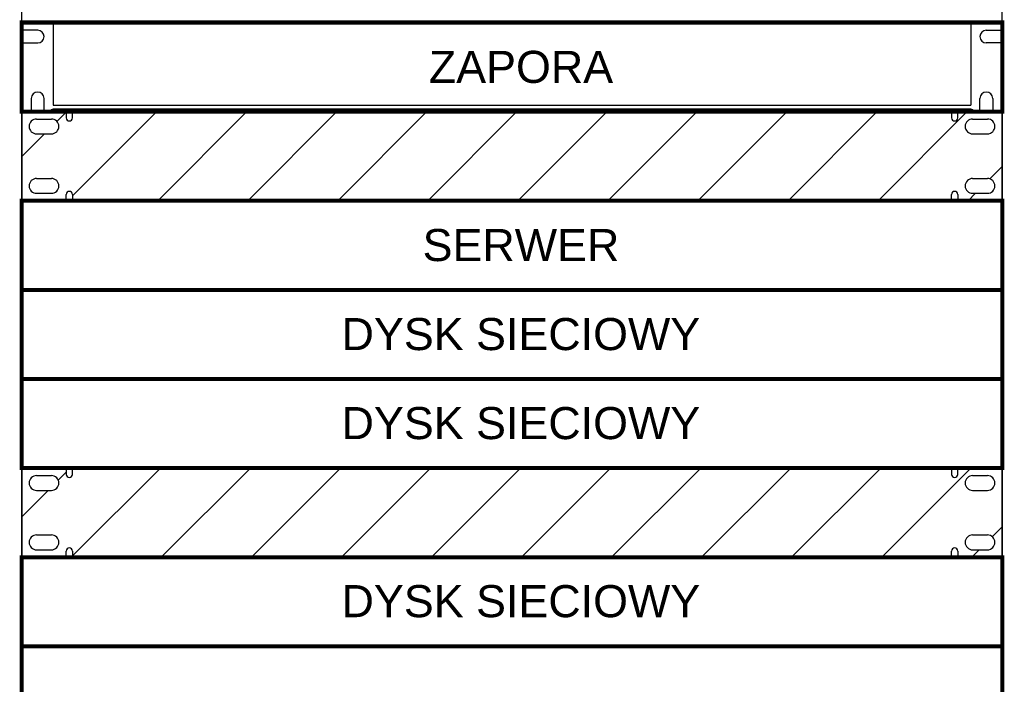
# Model space of a CAD drawing. Header units: millimetres. Extents: x 94562 to 148980, y -25377 to 3008.
# Tile 15 of 140: x 98933 to 99424, y -22387 to -22055. Entities that reach past the tile are written whole.
import ezdxf

# ---------------------------------------------------------------- set-up
doc = ezdxf.new("R2010")
doc.units = ezdxf.units.MM
doc.layers.add('tt_symbole', color=40, linetype='Continuous')
doc.styles.get("Standard").update_dxf_attribs({"font": 'arial.ttf'})

# ---------------------------------------------------------------- blocks, each defined once
blk = doc.blocks.new('IT_szafa_stojąca_42U')
for p, q in [((301.633, 1608.811), (301.633, 1797.723)), ((350.528, 1608.811), (350.528, 1797.723))]:
    blk.add_line(p, q)
blk = doc.blocks.new('półka stała 1U 750mm v2')
at = {"layer": 'tt_symbole'}
for p, q in [((0.5, 44.45), (15.18, 44.45)), ((488.45, 44.45), (473.77, 44.45)), ((0, 41.12), (0, 43.95)), ((7.99, 40.62), (0.5, 40.62)), ((15.68, 43.95), (15.68, 3.24)), ((473.27, 43.95), (473.27, 3.24)), ((480.96, 40.62), (488.45, 40.62)), ((488.95, 41.12), (488.95, 43.95)), ((0, 34.24), (0, 34.24)), ((0, 34.24), (0, 34.24)), ((0, 34.24), (0, 34.24)), ((0, 34.24), (0, 34.24)), ((0, 33.74), (0, 0.5)), ((0.5, 34.24), (7.99, 34.24)), ((488.45, 34.24), (480.96, 34.24)), ((488.95, 34.24), (488.95, 34.24)), ((488.95, 34.24), (488.95, 34.24)), ((488.95, 34.24), (488.95, 34.24)), ((488.95, 34.24), (488.95, 34.24)), ((488.95, 0.5), (488.95, 33.74)), ((4.79, 6.59), (4.8, 0.5)), ((11.18, 0.5), (11.18, 6.58)), ((477.77, 0.5), (477.77, 6.58)), ((484.16, 6.59), (484.15, 0.5)), ((4.3, 0), (0.5, 0)), ((14.2, 0), (11.68, 0)), ((474.75, 0), (477.27, 0)), ((484.65, 0), (488.45, 0))]:
    blk.add_line(p, q, dxfattribs=at)
at = {"layer": 'tt_symbole', "lineweight": 0}
blk.add_line((14.21, 0), (474.75, 0), dxfattribs=at)
at = {"layer": 'tt_symbole'}
for points in [[(15.68, 3.24), (473.27, 3.24)], [(473.27, 1.25), (15.68, 1.25)]]:
    blk.add_lwpolyline(points, dxfattribs=at)
for centre, radius, start, end in [((0.5, 43.95), 0.5, 90, 180), ((15.18, 43.95), 0.5, 360, 90), ((473.77, 43.95), 0.5, 90, 180), ((488.45, 43.95), 0.5, 0, 90), ((0.5, 41.12), 0.5, 180, 270), ((7.99, 37.43), 3.19, 270, 90), ((480.96, 37.43), 3.19, 90, 270), ((488.45, 41.12), 0.5, 270, 0), ((0.5, 33.74), 0.5, 90, 180), ((488.45, 33.74), 0.5, 360, 90), ((7.99, 6.58), 3.19, 0, 179.8485), ((480.96, 6.58), 3.19, 0.1515, 180), ((0.5, 0.5), 0.5, 180, 270), ((4.3, 0.5), 0.5, 270, 0.0857), ((11.68, 0.5), 0.5, 180, 270), ((15.76, -0.35), 1.6, 92.9306, 167.4379), ((473.19, -0.35), 1.6, 12.5621, 87.0694), ((477.27, 0.5), 0.5, 270, 0), ((484.65, 0.5), 0.5, 179.9143, 270), ((488.45, 0.5), 0.5, 270, 360)]:
    blk.add_arc(centre, radius, start, end, dxfattribs=at)
at = {"layer": 'tt_symbole', "flags": 1}
blk.add_attdef('NR_KAT', (0, 0), '', height=5, dxfattribs=at)
blk = doc.blocks.new('IT_Zaślepka_1U')
h = blk.add_hatch()
h.set_pattern_fill('ANSI31', color=0)
h.set_pattern_definition([(45, (7401.7468, -13729.1714), (-2.245064, 2.245064), [])])
h.paths.add_polyline_path([(2.534, 4.445), (2.534, 4.134, -1), (2.222, 4.134), (2.222, 4.445), (0, 4.445), (0, 0), (2.222, 0), (2.222, 0.311, -1), (2.534, 0.311), (2.534, 0), (46.361, 0), (46.361, 0.311, -1), (46.672, 0.311), (46.672, 0), (48.895, 0), (48.895, 4.445), (46.672, 4.445), (46.672, 4.134, -1), (46.361, 4.134), (46.361, 4.445)])
h.paths.add_polyline_path([(1.482, 3.334), (0.741, 3.334, -1), (0.741, 4.075), (1.482, 4.075, -1)], flags=16)
h.paths.add_polyline_path([(1.482, 0.37), (0.741, 0.37, -1), (0.741, 1.111), (1.482, 1.111, -1)], flags=16)
h.paths.add_polyline_path([(47.413, 4.075), (48.154, 4.075, -1), (48.154, 3.334), (47.413, 3.334, -1)], flags=16)
h.paths.add_polyline_path([(47.413, 1.111), (48.154, 1.111, -1), (48.154, 0.37), (47.413, 0.37, -1)], flags=16)
at = {"color": 0}
for p, q in [((0, 4.445), (0, 0)), ((0, 4.445), (2.222, 4.445)), ((2.222, 4.445), (2.222, 4.134)), ((46.361, 4.445), (2.534, 4.445)), ((2.534, 4.134), (2.534, 4.445)), ((46.361, 4.445), (46.361, 4.134)), ((46.672, 4.134), (46.672, 4.445)), ((48.895, 4.445), (46.672, 4.445)), ((48.895, 0), (48.895, 4.445)), ((0.741, 4.075), (1.482, 4.075)), ((47.413, 4.075), (48.154, 4.075)), ((0.741, 3.334), (1.482, 3.334)), ((47.413, 3.334), (48.154, 3.334)), ((0.741, 1.111), (1.482, 1.111)), ((47.413, 1.111), (48.154, 1.111)), ((0, 0), (2.222, 0)), ((2.222, 0), (0, 0)), ((0.741, 0.37), (1.482, 0.37)), ((2.222, 0), (2.222, 0.311)), ((2.534, 0.311), (2.534, 0)), ((2.534, 0), (46.361, 0)), ((46.361, 0), (2.534, 0)), ((46.361, 0), (46.361, 0.311)), ((46.672, 0.311), (46.672, 0)), ((46.672, 0), (48.895, 0)), ((48.895, 0), (46.672, 0)), ((47.413, 0.37), (48.154, 0.37))]:
    blk.add_line(p, q, dxfattribs=at)
blk.add_lwpolyline([(0, 4.445), (48.895, 4.445), (48.895, 0), (0, 0)], close=True, dxfattribs=at)
for centre, radius, start, end in [((0.741, 3.704), 0.37, 90, 270), ((1.482, 3.704), 0.37, 270, 90), ((2.378, 4.134), 0.156, 180, 0), ((46.517, 4.134), 0.156, 180, 0), ((47.413, 3.704), 0.37, 90, 270), ((48.154, 3.704), 0.37, 270, 90), ((0.741, 0.741), 0.37, 90, 270), ((1.482, 0.741), 0.37, 270, 90), ((47.413, 0.741), 0.37, 90, 270), ((48.154, 0.741), 0.37, 270, 90), ((2.378, 0.311), 0.156, 0, 180), ((46.517, 0.311), 0.156, 0, 180)]:
    blk.add_arc(centre, radius, start, end, dxfattribs=at)

msp = doc.modelspace()

# ---------------------------------------------------------------- linework, layer by layer
at = {"layer": 'tt_symbole', "const_width": 2}
for points in [[(98933.83, -22056.88), (99422.78, -22056.88), (99422.78, -22101.33), (98933.83, -22101.33)], [(98933.83, -22145.78), (99422.78, -22145.78), (99422.78, -22190.23), (98933.83, -22190.23)], [(98933.83, -22190.23), (99422.78, -22190.23), (99422.78, -22234.68), (98933.83, -22234.68)], [(98933.83, -22234.68), (99422.78, -22234.68), (99422.78, -22279.13), (98933.83, -22279.13)], [(98933.83, -22323.58), (99422.78, -22323.58), (99422.78, -22368.03), (98933.83, -22368.03)], [(98933.83, -22368.03), (99422.78, -22368.03), (99422.78, -22456.93), (98933.83, -22456.93)]]:
    msp.add_lwpolyline(points, close=True, dxfattribs=at)

# ---------------------------------------------------------------- block references
at = {"layer": 'tt_symbole', "xscale": 10, "yscale": 10, "zscale": 10}
msp.add_blockref('IT_szafa_stojąca_42U', (95917.5, -39000.65), dxfattribs=at)
at = {"layer": 'tt_symbole'}
msp.add_blockref('półka stała 1U 750mm v2', (98933.83, -22101.33), dxfattribs=at)
at = {"layer": 'tt_symbole', "lineweight": 5, "xscale": 10, "yscale": 10, "zscale": 10}
for p in [(98933.83, -22145.78), (98933.83, -22323.58)]:
    msp.add_blockref('IT_Zaślepka_1U', p, dxfattribs=at)

# ---------------------------------------------------------------- texts
at = {"layer": 'tt_symbole', "char_height": 16, "attachment_point": 5}
for s, insert in [('ZAPORA', (99182.78, -22079.13)), ('SERWER', (99182.78, -22167.98)), ('DYSK SIECIOWY', (99182.73, -22212.38)), ('DYSK SIECIOWY', (99182.73, -22256.78)), ('DYSK SIECIOWY', (99182.73, -22345.58))]:
    msp.add_mtext_dynamic_manual_height_columns(s, width=480, gutter_width=12.5, heights=[66.38], dxfattribs=dict(at, insert=insert))

doc.saveas('drawing.dxf')
